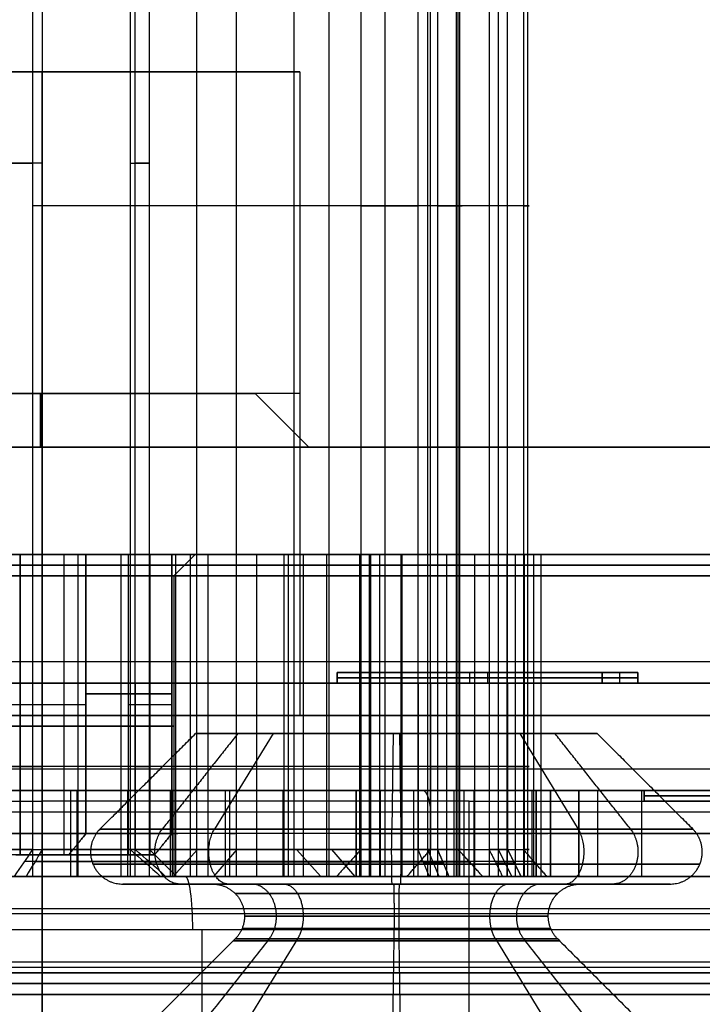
# Model space of a CAD drawing. Header units: millimetres. Extents: x -250 to 250, y -226 to 214.
# Tile 189 of 240: x 108.79 to 115.15, y -134.51 to -125.33. Entities that reach past the tile are written whole.
import ezdxf

# ---------------------------------------------------------------- set-up
doc = ezdxf.new("R2010")
doc.units = ezdxf.units.MM
doc.layers.add('Livello 01', color=7, linetype='Continuous')

# ---------------------------------------------------------------- blocks, each defined once
blk = doc.blocks.new('SPEAKONEUTRIKAUTO')
at = {"layer": 'Livello 01', "color": 9, "true_color": 0xc0c0c0}
for p, q in [((0, -11.8, -21.2), (0, 6, -21.2)), ((-6.9, -2.4, -24.2), (-6.9, 2.4, -24.2)), ((-6.45, -2.4, -27.2), (-6.45, 2.4, -27.2)), ((-6, -2.4, -24.2), (-6, 2.4, -24.2)), ((-11.8, 0, -21.2), (-6.9, 0, -21.2)), ((-6, 0, -21.2), (11.8, 0, -21.2)), ((-6.9, 0, -21.2), (-6.9, 0, -27.2)), ((-6, 0, -27.2), (-6.9, 0, -27.2)), ((-6, 0, -27.2), (-6, 0, -21.2)), ((-6.9, -2.4, -24.2), (-6, -2.4, -24.2)), ((-6.45, -2.4, -27.2), (-6.45, -2.4, -21.2))]:
    blk.add_line(p, q, dxfattribs=at)
for start, end in [(0, 180), (180, 0)]:
    blk.add_arc((0, 0, -21.2), 11.8, start, end, dxfattribs=at)
for points in [[(-6.9, -2.4, -21.2), (-6.9, 2.4, -21.2)], [(-6.9, -2.4, -27.2), (-6.9, 2.4, -27.2)], [(-6, 2.4, -21.2), (-6, -2.4, -21.2)], [(-6, 2.4, -27.2), (-6, -2.4, -27.2)], [(-11.8, 0, -21.2), (-11.8, 0)], [(11.8, 0), (11.8, 0, -21.2)], [(-6, -2.4, -21.2), (-6.9, -2.4, -21.2)], [(-6.9, -2.4, -27.2), (-6.9, -2.4, -21.2)], [(-6, -2.4, -27.2), (-6.9, -2.4, -27.2)], [(-6, -2.4, -27.2), (-6, -2.4, -21.2)]]:
    blk.add_open_spline(points, degree=1, dxfattribs=at)
blk = doc.blocks.new('MMBLC026')
at = {"layer": 'Livello 01', "color": 251, "true_color": 0x626262}
for p, q in [((26.1161, 1.5029), (24.8568, 2.7621)), ((28.0306, 1.8719), (27.1404, 2.7621)), ((26.6282, 1.715), (26.6282, 2.55)), ((28.0306, -1.8719), (28.0306, 1.8719)), ((26.6282, 0, 2.55), (26.6282, 0, 1.715)), ((26.6282, 0, -1.715), (26.6282, 0, -2.55)), ((28.0306, 0, 1.8719), (28.0306, 0, -1.8719)), ((26.1161, -1.5029), (24.8568, -2.7621)), ((26.6282, -2.55), (26.6282, -1.715)), ((28.0306, -1.8719), (27.1404, -2.7621))]:
    blk.add_line(p, q, dxfattribs=at)
at = {"layer": 'Livello 01', "color": 251, "true_color": 0x626262, "extrusion": (1, 0, 0)}
for start, end in [(270, 90), (90, 270)]:
    blk.add_arc((0, 0, 27.1404), 2.7621, start, end, dxfattribs=at)
at = {"layer": 'Livello 01', "color": 251, "true_color": 0x626262, "extrusion": (-1, 0, 0)}
for centre, radius, start, end in [((0, 0, -28.0306), 1.8719, 90, 270), ((0, 0, -26.1161), 1.5029, 90, 270), ((0, 0, -26.0997), 1.5192, 90, 270), ((0, 0, -26.3282), 1.415, 90, 270), ((0, 0, -26.0997), 1.5192, 270, 90), ((0, 0, -26.3282), 1.415, 270, 90), ((0, 0, -28.0306), 1.8719, 270, 90), ((0, 0, -26.1161), 1.5029, 270, 90)]:
    blk.add_arc(centre, radius, start, end, dxfattribs=at)
at = {"layer": 'Livello 01', "color": 251, "true_color": 0x626262}
for points, weights, degree in [([(26.6282, 2.55), (26.6282, 2.864), (26.9183, 2.9842), (27.1404, 2.7621)], [0.5, 0.294227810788, 0.294227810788, 0.5], 3), ([(26.8134, 0, 2.8272), (26.8134, 5.6543, 2.8272), (26.8134, 5.6543, -2.8272), (26.8134, 0, -2.8272)], [0.691341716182, 0.230447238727, 0.230447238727, 0.691341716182], 3), ([(26.6282, 1.715), (26.6282, 1.5393), (26.504, 1.415), (26.3282, 1.415)], [0.5, 0.402368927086, 0.402368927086, 0.5], 3), ([(26.3282, 1.415), (26.2476, 1.415), (26.1731, 1.4459), (26.1161, 1.5029)], [0.5, 0.474626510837, 0.474626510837, 0.5], 3), ([(26.5404, 0, 1.5029), (26.5404, 3.0057, 1.5029), (26.5404, 3.0057, -1.5029), (26.5404, 0, -1.5029)], [0.853553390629, 0.284517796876, 0.284517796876, 0.853553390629], 3), ([(26.2134, 0, 1.4378), (26.2134, 2.8757, 1.4378), (26.2134, 2.8757, -1.4378), (26.2134, 0, -1.4378)], [0.961939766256, 0.320646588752, 0.320646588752, 0.961939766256], 3), ([(26.3282, 0, 1.415), (26.204, 0, 1.415), (26.1161, 0, 1.5029)], [1, 0.923879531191, 1], 2), ([(26.1161, 0, -1.5029), (26.204, 0, -1.415), (26.3282, 0, -1.415)], [1, 0.923879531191, 1], 2), ([(26.2134, 0, -1.4378), (26.2134, -2.8757, -1.4378), (26.2134, -2.8757, 1.4378), (26.2134, 0, 1.4378)], [0.961939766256, 0.320646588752, 0.320646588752, 0.961939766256], 3), ([(26.6282, 0, 1.715), (26.6282, 0, 1.415), (26.3282, 0, 1.415)], [1, 0.707106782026, 1], 2), ([(26.3282, 0, -1.415), (26.6282, 0, -1.415), (26.6282, 0, -1.715)], [1, 0.707106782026, 1], 2), ([(26.5404, 0, -1.5029), (26.5404, -3.0057, -1.5029), (26.5404, -3.0057, 1.5029), (26.5404, 0, 1.5029)], [0.853553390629, 0.284517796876, 0.284517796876, 0.853553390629], 3), ([(26.6282, 0, -2.55), (26.6282, 0, -2.864), (26.9183, 0, -2.9842), (27.1404, 0, -2.7621)], [1, 0.588455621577, 0.588455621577, 1], 3), ([(27.1404, 0, 2.7621), (26.9183, 0, 2.9842), (26.6282, 0, 2.864), (26.6282, 0, 2.55)], [1, 0.588455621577, 0.588455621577, 1], 3), ([(26.8134, 0, -2.8272), (26.8134, -5.6543, -2.8272), (26.8134, -5.6543, 2.8272), (26.8134, 0, 2.8272)], [0.691341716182, 0.230447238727, 0.230447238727, 0.691341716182], 3), ([(26.3282, -1.415), (26.2476, -1.415), (26.1731, -1.4459), (26.1161, -1.5029)], [0.5, 0.474626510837, 0.474626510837, 0.5], 3), ([(26.6282, -1.715), (26.6282, -1.5393), (26.504, -1.415), (26.3282, -1.415)], [0.5, 0.402368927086, 0.402368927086, 0.5], 3), ([(26.6282, -2.55), (26.6282, -2.864), (26.9183, -2.9842), (27.1404, -2.7621)], [0.5, 0.294227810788, 0.294227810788, 0.5], 3)]:
    blk.add_rational_spline(points, weights, degree=degree, dxfattribs=at)
for points, weights, knots in [([(26.6282, 0, -2.55), (26.6282, 2.55, -2.55), (26.6282, 2.55), (26.6282, 2.55, 2.55), (26.6282, 0, 2.55)], [1, 0.707106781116, 1, 0.707106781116, 1], [-1, -1, -1, -0.5, -0.5, 0, 0, 0]), ([(26.6282, 0, 1.715), (26.6282, 1.715, 1.715), (26.6282, 1.715), (26.6282, 1.715, -1.715), (26.6282, 0, -1.715)], [1, 0.707106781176, 1, 0.707106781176, 1], [0, 0, 0, 0.5, 0.5, 1, 1, 1]), ([(26.6282, 0, 2.55), (26.6282, -2.55, 2.55), (26.6282, -2.55), (26.6282, -2.55, -2.55), (26.6282, 0, -2.55)], [1, 0.707106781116, 1, 0.707106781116, 1], [-1, -1, -1, -0.5, -0.5, 0, 0, 0]), ([(26.6282, 0, -1.715), (26.6282, -1.715, -1.715), (26.6282, -1.715), (26.6282, -1.715, 1.715), (26.6282, 0, 1.715)], [1, 0.707106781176, 1, 0.707106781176, 1], [0, 0, 0, 0.5, 0.5, 1, 1, 1])]:
    blk.add_rational_spline(points, weights, degree=2, knots=knots, dxfattribs=at)
for points in [[(28.0306, 0, -1.8719), (27.1404, 0, -2.7621)], [(27.1404, 0, 2.7621), (28.0306, 0, 1.8719)], [(24.8568, 0, 2.7621), (26.1161, 0, 1.5029)], [(26.1161, 0, -1.5029), (24.8568, 0, -2.7621)]]:
    blk.add_open_spline(points, degree=1, dxfattribs=at)
blk = doc.blocks.new('PWRCONNTFMTRUE1')
at = {"layer": 'Livello 01', "color": 9, "true_color": 0xc0c0c0}
for p, q in [((-21.2417, -0.2646, -22.6), (-14.5665, 11.2973, -22.6)), ((-15.2, 8.685, -21.1), (-15.2, -6.5, -21.1)), ((12.8, 8.385, -21.1), (12.8, -6.15, -21.1)), ((-8.8677, -2.4011, -24), (-8.8677, 3.0323, -24)), ((-8.4417, -1.7171, -23), (-8.4417, 2.1358, -23)), ((12.8, -1.9831, -26.7), (12.8, 2.0169, -26.7)), ((12.8, -1.225, -22.2), (12.8, 1.225, -22.2)), ((12.8, -0.8, -22.4), (12.8, 0.8, -22.4)), ((-7.3095, -2.245, -22.6), (-13.5223, 0.652, -22.6)), ((-22.8648, -2.9242, -22.6), (-16.9282, 0.5033, -22.6)), ((12, 0, -23.8), (11.592, 0.408, -23.8)), ((13.6, 0, -23.8), (14.008, 0.408, -23.8)), ((11.796, 0.204, -22.4), (11.796, 0.204, -25.2)), ((13.804, 0.204, -25.2), (13.804, 0.204, -22.4)), ((-7.6002, -2.8684, -22.3378), (-14.0997, 0.1624, -22.3378)), ((-16.3086, 0.0649, -22.3395), (-22.5201, -3.5213, -22.3395)), ((-22.4648, -3.617, -23.225), (-16.2, 0, -23.225)), ((-22.4648, -3.617, -28.45), (-16.2, 0, -28.45)), ((-7.6476, -2.9701, -23.225), (-14.2038, 0.0872, -23.225)), ((-7.6476, -2.9701, -28.45), (-14.2038, 0.0872, -28.45)), ((4.1, 0, -22.2), (10.8, 0, -22.2)), ((21.185, 0, -21.1), (4.415, 0, -21.1)), ((10.8, 0.0169, -26.7), (14.8, 0.0169, -26.7)), ((11.575, 0, -22.2), (14.025, 0, -22.2)), ((11.592, -0.408, -23.8), (12, 0, -23.8)), ((12, 0, -22.4), (13.6, 0, -22.4)), ((14.008, -0.408, -23.8), (13.6, 0, -23.8)), ((14.8, 0, -22.2), (21.5, 0, -22.2)), ((-6.515, 0, -21.1), (-23.885, 0, -21.1)), ((11.796, -0.204, -22.4), (11.796, -0.204, -25.2)), ((13.804, -0.204, -22.4), (13.804, -0.204, -25.2)), ((-24.6956, -0.2883, -22.2), (-16.6994, -0.2883, -22.2)), ((-13.3985, -0.2883, -22.2), (-5.7044, -0.2883, -22.2)), ((19.4895, -2.4311, -23.7), (14.7724, -0.3309, -23.7)), ((19.2646, -0.3255, -22.2), (19.2646, -0.3255, -23)), ((6.7621, -3.7688, -23.7), (10.9395, -0.7337, -23.7)), ((-8.0702, -3.8764, -23.225), (-14.6264, -0.8192, -23.225)), ((-8.0702, -3.8764, -28.45), (-14.6264, -0.8192, -28.45)), ((-10.4159, -0.7965, -22.2), (-10.4159, -0.7965, -23)), ((12.392, -1.208, -23.8), (12.8, -0.8, -23.8)), ((12.8, -9.5, -25.2), (12.8, -0.8, -25.2)), ((13.208, -1.208, -23.8), (12.8, -0.8, -23.8)), ((-21.9648, -4.483, -23.225), (-15.7, -0.866, -23.225)), ((-21.9648, -4.483, -28.45), (-15.7, -0.866, -28.45)), ((-21.9096, -4.5787, -22.3395), (-15.6981, -0.9925, -22.3395)), ((-15.2, -1, -22.45), (-15.2, -1.25, -22.2)), ((-15.2, -1, -24), (-15.2, -1, -22.45)), ((-15.2, -1, -22.2), (-15.2, -1, -35.5)), ((-14.9679, -6.5, -22.2), (-14.9679, -0.9727, -22.2)), ((-14.6171, -0.9491, -22.3362), (-8.1183, -3.9795, -22.3362)), ((12.596, -1.004, -25.2), (12.596, -1.004, -22.4)), ((13.004, -1.004, -22.4), (13.004, -1.004, -25.2)), ((-19.8965, -1.2104, -23), (-19.8965, -1.2104, -22.2)), ((-15.063, -1.7948, -22.2), (-15.063, -1.2425, -22.2)), ((-10.8092, -1.2199, -22.2), (-10.9149, -1.4465, -22.45)), ((12.8, -1.225, -25), (12.8, -1.225, -22.2)), ((12.8, -1.225, -25), (12.8, -1.425, -25.2)), ((19.0828, -3.3446, -23.7), (14.3657, -1.2444, -23.7)), ((13.1679, -1.9659, -25.2), (13.1679, -1.3767, -25.2)), ((-10.9257, -1.4414, -22.45), (-10.9257, -1.4414, -24)), ((-10.9257, -1.4414, -22.2), (-10.9257, -1.4414, -34.7)), ((17.131, -1.381, -22.2), (17.131, -1.381, -25.2)), ((-5.3115, -1.4894, -20.9), (-5.3115, -1.4894, -21.7)), ((7.3499, -4.5778, -23.7), (11.5272, -1.5427, -23.7)), ((-19.4719, -1.6004, -22.2), (-19.3469, -1.8169, -22.45)), ((-8.4083, -4.6014, -22.6), (-14.6211, -1.7044, -22.6)), ((-21.5648, -5.1758, -22.6), (-15.6282, -1.7483, -22.6)), ((-19.3324, -1.8085, -24), (-19.3324, -1.8085, -22.45)), ((-19.3324, -1.8085, -34.7), (-19.3324, -1.8085, -22.2)), ((12.8, -1.9831, -26.7), (12.8, -2.4831, -26.2)), ((12.8, -2, -22.2), (12.8, -2, -25.2)), ((12.8, -6.45, -22.2), (12.8, -2, -22.2)), ((8.8508, -2.2512, -25.2), (8.8508, -2.2512, -22.2)), ((16.7243, -2.2945, -22.2), (16.7243, -2.2945, -25.2)), ((-11.4106, -2.5946, -22.2), (-11.3049, -2.368, -22.45)), ((-11.3483, -2.3478, -22.45), (-11.3483, -2.3478, -24)), ((-11.3483, -2.3478, -22.2), (-11.3483, -2.3478, -34.7)), ((12.8, -9.6, -26.2), (12.8, -2.4831, -26.2)), ((-18.7509, -2.9161, -22.2), (-18.8759, -2.6996, -22.45)), ((-18.8324, -2.6745, -22.45), (-18.8324, -2.6745, -24)), ((-18.8324, -2.6745, -22.2), (-18.8324, -2.6745, -34.7)), ((-14.6244, -2.7486, -24.05), (-14.6244, -5.2178, -24.05)), ((-14.253, -2.7486, -24.05), (-14.6244, -2.7486, -24.05)), ((-14.4387, -2.7486, -24), (-14.4387, -2.7486, -24.1)), ((-14.253, -5.5486, -24.05), (-14.253, -2.7486, -24.05)), ((-22.8648, -2.9242, -23), (-22.8648, -2.9242, -22.2)), ((19.6109, -3.1419, -23.7), (19.6923, -2.9592, -23.7)), ((9.4386, -3.0603, -22.2), (9.4386, -3.0603, -25.2)), ((19.6516, -3.0505, -22.2), (19.6516, -3.0505, -25.2)), ((-11.5147, -3.1529, -22.2), (-11.5147, -3.1529, -23)), ((-18.5965, -3.4621, -22.2), (-18.5965, -3.4621, -23)), ((-8.8677, -9.8326, -24), (-8.8677, -3.5045, -24)), ((-7.5386, -3.6829, -23.225), (-7.4541, -3.5016, -23.225)), ((-7.5386, -3.6829, -28.45), (-7.4541, -3.5016, -28.45)), ((-7.4541, -3.5016, -24), (-7.4541, -3.5016, -22.45)), ((-7.4254, -3.7357, -22.325), (-7.3408, -3.5545, -22.325)), ((-7.2698, -3.6979, -22.2), (-7.4964, -3.5923, -22.45)), ((-7.4964, -3.5923, -22.45), (-7.4964, -3.5923, -24)), ((-7.4964, -3.5923, -22.2), (-7.4964, -3.5923, -34.7)), ((-7.5386, -3.6829, -22.45), (-7.3121, -3.7885, -22.2)), ((-7.5386, -3.6829, -24), (-7.5386, -3.6829, -22.45)), ((-6.8136, -4.021, -22.6), (-6.7291, -3.8397, -22.6)), ((-8.0702, -3.8764, -22.45), (-8.1205, -3.9841, -22.3311)), ((-6.7713, -3.9303, -22.2), (-6.7713, -3.9303, -23)), ((-14.6244, -3.9832, -24), (-14.6244, -3.9832, -24.1)), ((-22.5112, -4.3366, -23.225), (-22.6112, -4.1634, -23.225)), ((-22.5112, -4.3366, -28.45), (-22.6112, -4.1634, -28.45)), ((-14.6244, -4.1486, -24.1), (-14.253, -4.1486, -24.1)), ((-14.253, -4.1486, -24.1), (-14.253, -4.1486, -24)), ((-22.7777, -4.375, -22.2), (-22.5612, -4.25, -22.45)), ((-22.7195, -4.2259, -22.325), (-22.6195, -4.3991, -22.325)), ((-22.5612, -4.25, -22.45), (-22.5612, -4.25, -24)), ((-22.5612, -4.25, -22.2), (-22.5612, -4.25, -34.7)), ((-22.5112, -4.3366, -22.45), (-22.7277, -4.4616, -22.2)), ((6.7912, -4.4893, -23.7), (6.6736, -4.3275, -23.7)), ((6.7324, -4.4084, -22.2), (6.7324, -4.4084, -25.2)), ((-23.204, -4.7366, -22.6), (-23.304, -4.5634, -22.6)), ((-8.4417, -9.728, -23), (-8.4417, -4.5858, -23)), ((-23.254, -4.65, -22.2), (-23.254, -4.65, -23)), ((-8.4083, -4.6014, -23), (-8.4083, -4.6014, -22.2)), ((-23.204, -4.7366, -23), (-23.204, -4.7366, -22.2)), ((-18.45, -5, -22.6), (13.73, -5, -22.6)), ((-2.36, -5, -23), (-2.36, -9.1, -23)), ((-2.36, -5, -22.2), (-2.36, -9.1, -22.2)), ((-2.36, -5, -22.2), (-2.36, -5, -23)), ((-16.003, -5.2178, -24.05), (-16.003, -5.5486, -24.05)), ((-16.003, -5.2178, -24.05), (-14.6244, -5.2178, -24.05)), ((-15.3137, -5.2178, -24), (-15.3137, -5.2178, -24.1)), ((-15.128, -5.5486, -24.1), (-15.128, -5.2178, -24.1)), ((-16.003, -5.3832, -24), (-16.003, -5.3832, -24.1)), ((-16.003, -5.5486, -24.05), (-14.253, -5.5486, -24.05)), ((-15.128, -5.5486, -24), (-15.128, -5.5486, -24.1)), ((-3.7041, -5.6087, -22.95), (-3.3665, -5.6087, -22.95)), ((-3.7041, -7.8481, -22.95), (-3.7041, -5.6087, -22.95)), ((-3.5353, -5.6087, -22.9), (-3.5353, -5.6087, -23)), ((-3.3665, -5.6087, -22.95), (-3.3665, -8.1487, -22.95))]:
    blk.add_line(p, q, dxfattribs=at)
at = {"layer": 'Livello 01', "color": 9, "true_color": 0xc0c0c0, "extrusion": (0, 0, -1)}
for centre, radius, start, end in [((15.2, 0, 21.7), 10, 278.56541, 95.48627), ((15.2, 0, 21.3), 10, 278.56541, 95.48627), ((15.2, 0, 21.3), 10, 101.64454, 278.56541), ((-12.8, 0, 21.1), 8.385, 0, 180), ((15.2, 0, 21.85), 11, 338.80699, 48.22914), ((-12.8, 0.0169, 26.2), 2.5, 0, 180), ((-12.8, 0, 22.2), 2, 98.47751, 180), ((-12.8, 0, 23.7), 2, 98.47751, 180), ((22.9738, 0.7354, 22.2), 2, 255, 30), ((22.9738, 0.7354, 23), 2, 255, 30), ((22.9738, 0.7354, 22.6), 2, 255, 30), ((-12.8, 1.6169, 24), 12.5169, 295.73684, 0), ((-12.8, 1.6169, 24), 12.5169, 295.73684, 0), ((-12.8, 1.6169, 24.2), 12.3169, 270.02946, 0), ((-12.8, 1.6169, 23), 11.5169, 284.54318, 0), ((-12.8, 1.6169, 23.2), 11.3169, 284.54318, 0), ((-12.8, 1.6169, 26.2), 11.2169, 180, 270), ((-12.8, 0, 25), 1.225, 0, 180), ((-12.8, 0, 22.2), 1.225, 0, 180), ((-19.7823, 1.6063, 22.2), 2, 195, 330), ((-19.7823, 1.6063, 22.6), 2, 195, 330), ((15.2, 0, 22.2), 1.25, 6.8699, 53.1301), ((15.2, 0, 22.2), 1, 360, 60), ((15.2, 0, 28.85), 1, 360, 60), ((15.2, 0, 24), 1, 120, 175), ((15.2, 0, 22.2), 1, 120, 175), ((15.2, 0, 28.85), 1, 120, 175), ((-12.8, 0, 22.2), 2, 338.47751, 24), ((-12.8, 0, 23.7), 2, 338.47751, 24), ((15.2, 0, 22.9), 11, 338.80699, 360), ((15.2, 0, 21.1), 8.685, 180, 360), ((-12.8, 0.0169, 26.2), 2.5, 180, 0), ((-12.8, 0, 22.2), 1.225, 180, 0), ((-12.8, 0, 23.7), 2, 180, 189.52249), ((-12.8, 0, 22.2), 2, 180, 189.52249), ((22.9738, 0.7354, 22.2), 2, 210, 255), ((22.9738, 0.7354, 22.6), 2, 210, 255), ((-12.8, 0, 22.4), 1.075, 283.24966, 346.75034), ((-12.8, 0, 22.4), 1.075, 193.24966, 256.75034), ((-12.8, 0, 22.6), 1.275, 288.66141, 341.33859), ((-12.8, 0, 25.2), 1.275, 288.66141, 341.33859), ((-12.8, 0, 22.6), 1.275, 198.66141, 251.33859), ((-12.8, 0, 25.2), 1.275, 198.66141, 251.33859), ((15.2, 0, 24), 1, 235, 300), ((15.2, 0, 22.2), 1, 235, 300), ((15.2, 0, 28.85), 1, 235, 300), ((15.2, 0, 22.2), 1.25, 241.8699, 293.1301), ((-12.8, 0, 22.2), 2, 218.47751, 309.52249), ((-12.8, 0, 23.7), 2, 218.47751, 309.52249), ((15.2, 0, 23), 1.8, 251.23826, 283.76174), ((7.8166, -3.3326, 23), 1.2, 115, 205), ((-19.3268, -2.7965, 22.2), 0.4, 114, 159), ((-19.3268, -2.7965, 23.7), 0.4, 114, 159), ((-19.3268, -2.7965, 22.2), 0.4, 159, 204), ((-19.3268, -2.7965, 23.7), 0.4, 159, 204), ((7.8166, -3.3326, 22.2), 0.65, 115, 205), ((22.2648, -3.9634, 23), 1.2, 330, 60), ((7.8166, -3.3326, 24), 0.4, 115, 205), ((7.8166, -3.3326, 22.2), 0.4, 115, 160), ((7.8166, -3.3326, 28.45), 0.4, 115, 160), ((7.8166, -3.3326, 22.2), 0.4, 160, 205), ((7.8166, -3.3326, 28.45), 0.4, 160, 205), ((-19.2455, -2.9792, 22.2), 0.4, 204, 249), ((-19.2455, -2.9792, 23.7), 0.4, 204, 249), ((-19.2455, -2.9792, 22.2), 0.4, 249, 294), ((-19.2455, -2.9792, 23.7), 0.4, 249, 294), ((22.2648, -3.9634, 22.2), 0.65, 330, 60), ((22.2648, -3.9634, 22.2), 0.4, 15, 60), ((22.2648, -3.9634, 28.45), 0.4, 15, 60), ((7.9012, -3.5138, 24), 0.4, 205, 295), ((7.9012, -3.5138, 22.2), 0.4, 205, 250), ((7.9012, -3.5138, 28.45), 0.4, 205, 250), ((7.9012, -3.5138, 22.2), 0.65, 205, 295), ((-6.9972, -4.0924, 22.2), 0.4, 9, 54), ((-6.9972, -4.0924, 23.7), 0.4, 9, 54), ((22.2648, -3.9634, 22.2), 0.4, 330, 15), ((22.2648, -3.9634, 28.45), 0.4, 330, 15), ((7.9012, -3.5138, 22.2), 0.4, 250, 295), ((7.9012, -3.5138, 28.45), 0.4, 250, 295), ((15.2, 0, 21.85), 11, 269.38484, 338.80699), ((7.9012, -3.5138, 23), 1.2, 205, 295), ((-6.9972, -4.0924, 22.2), 0.4, 324, 9), ((-6.9972, -4.0924, 23.7), 0.4, 324, 9), ((22.1648, -4.1366, 22.2), 0.4, 285, 330), ((22.1648, -4.1366, 28.45), 0.4, 285, 330), ((22.1648, -4.1366, 22.2), 0.65, 240, 330), ((22.1648, -4.1366, 22.2), 0.4, 240, 285), ((22.1648, -4.1366, 28.45), 0.4, 240, 285), ((-7.1148, -4.2542, 22.2), 0.4, 279, 324), ((-7.1148, -4.2542, 23.7), 0.4, 279, 324), ((-7.1148, -4.2542, 22.2), 0.4, 234, 279), ((-7.1148, -4.2542, 23.7), 0.4, 234, 279), ((22.1648, -4.1366, 23), 1.2, 240, 330), ((18.45, -7, 22.2), 2, 45, 90), ((18.45, -7, 23), 2, 45, 90), ((18.45, -7, 22.6), 2, 45, 90), ((-13.73, -7, 22.2), 2, 90, 135), ((-13.73, -7, 22.6), 2, 90, 135), ((18.45, -7, 22.2), 2, 360, 45), ((18.45, -7, 22.6), 2, 0, 45), ((-13.73, -7, 22.2), 2, 135, 180), ((-13.73, -7, 23), 2, 135, 180), ((-13.73, -7, 22.6), 2, 135, 180)]:
    blk.add_arc(centre, radius, start, end, dxfattribs=at)
at = {"layer": 'Livello 01', "color": 9, "true_color": 0xc0c0c0}
for centre, radius, start, end in [((-15.2, 0, -21.7), 10, 261.93635, 78.35546), ((12.8, 0, -21.2), 9.7, 0, 180), ((-15.2, 0, -22.2), 9.5, 85.89662, 261.93635), ((-15.2, 0, -22.2), 9.5, 261.93635, 79.35897), ((-15.2, 0, -21.1), 8.685, 0, 180), ((12.8, 0, -22.2), 8.7, 0, 180), ((-15.2, 0, -22.9), 11, 131.77086, 180), ((-15.2, 0, -22.8), 10, 131.77086, 201.19301), ((-15.2, 0, -21.9), 10, 131.77086, 270.61516), ((-15.2, 0, -24), 9.9, 131.77086, 180), ((-15.2, 0, -23), 9.8, 131.77086, 201.19301), ((12.8, 0.0169, -26.7), 2, 0, 180), ((12.8, 0, -25.2), 2, 0, 81.52249), ((12.8, 1.6169, -25.1), 12.3169, 180, 0), ((12.8, 1.6169, -23), 11.5169, 180, 255.45682), ((12.8, 1.6169, -25), 11.3169, 180, 360), ((12.8, 1.6169, -26.2), 11.2169, 180, 0), ((12.8, 1.6169, -25.2), 11.1169, 180, 0), ((12.8, 1.6169, -21.4), 11.3169, 269.97899, 360), ((12.8, 1.6169, -21.35), 12.3169, 270, 360), ((12.8, 0, -25.2), 1.425, 0, 180), ((12.8, 0, -23.6), 1.225, 0, 180), ((19.7823, 1.6063, -23), 2, 210, 345), ((-15.2, 0, -22.45), 1, 120, 180), ((-15.2, 0, -24), 1, 120, 180), ((-15.2, 0, -23.225), 1, 120, 180), ((-15.2, 0, -22.45), 1, 5, 60), ((-15.2, 0, -23.225), 1, 5, 60), ((12.8, 0, -25.2), 2, 156, 201.52249), ((-15.2, 0, -24), 9.9, 180, 270.61516), ((12.8, 0, -21.2), 9.7, 180, 0), ((12.8, 0, -22.2), 8.7, 180, 0), ((12.8, 0, -21.1), 8.385, 180, 0), ((12.8, 0.0169, -26.7), 2, 180, 360), ((12.8, 0, -25.2), 1.425, 180, 0), ((12.8, 0, -25), 1.225, 180, 0), ((12.8, 0, -23.6), 1.225, 180, 0), ((12.8, 0, -25.2), 2, 350.47751, 360), ((-22.9738, 0.7354, -23), 2, 285, 330), ((12.8, 0, -23.9), 1.275, 198.66141, 251.33859), ((12.8, 0, -23.9), 1.275, 288.66141, 341.33859), ((-15.2, 0, -22.45), 1, 240, 305), ((-15.2, 0, -23.225), 1, 240, 305), ((12.8, 0, -25.2), 2, 230.47751, 321.52249), ((-15.2, 0, -22.2), 1.8, 256.23826, 288.76174), ((-15.2, 0, -22.6), 1.8, 256.23826, 288.76174), ((-7.8166, -3.3326, -22.2), 1.2, 335, 65), ((-7.8166, -3.3326, -22.6), 1.2, 335, 65), ((19.3268, -2.7965, -25.2), 0.4, 21, 66), ((19.3268, -2.7965, -25.2), 0.4, 336, 21), ((-22.2648, -3.9634, -22.2), 1.2, 120, 210), ((-22.2648, -3.9634, -22.6), 1.2, 120, 210), ((-7.8166, -3.3326, -22.45), 0.4, 335, 65), ((-7.8166, -3.3326, -23.225), 0.4, 335, 65), ((19.2455, -2.9792, -25.2), 0.4, 291, 336), ((-15.2, 0, -23), 9.8, 200.14116, 201.19301), ((19.2455, -2.9792, -25.2), 0.4, 246, 291), ((-15.2, 0, -23), 9.8, 201.19301, 270.61516), ((-15.2, 0, -23), 9.8, 201.19301, 204.53362), ((-15.2, 0, -22.8), 10, 201.19301, 270.61516), ((-22.2648, -3.9634, -22.45), 0.4, 120, 210), ((-22.2648, -3.9634, -24), 0.4, 120, 210), ((-22.2648, -3.9634, -23.225), 0.4, 120, 210), ((-7.9012, -3.5138, -22.45), 0.4, 245, 335), ((-7.9012, -3.5138, -23.225), 0.4, 245, 335), ((6.9972, -4.0924, -25.2), 0.4, 126, 171), ((-15.2, 0, -22.9), 11, 201.19301, 270.61516), ((-7.9012, -3.5138, -22.2), 1.2, 245, 335), ((-7.9012, -3.5138, -22.6), 1.2, 245, 335), ((6.9972, -4.0924, -25.2), 0.4, 171, 216), ((-22.1648, -4.1366, -22.45), 0.4, 210, 300), ((-22.1648, -4.1366, -24), 0.4, 210, 300), ((-22.1648, -4.1366, -23.225), 0.4, 210, 300), ((7.1148, -4.2542, -25.2), 0.4, 216, 261), ((7.1148, -4.2542, -25.2), 0.4, 261, 306), ((-22.1648, -4.1366, -22.2), 1.2, 210, 300), ((-22.1648, -4.1366, -22.6), 1.2, 210, 300), ((13.73, -7, -23), 2, 45, 90), ((-18.45, -7, -23), 2, 135, 180)]:
    blk.add_arc(centre, radius, start, end, dxfattribs=at)
at = {"layer": 'Livello 01', "color": 9, "true_color": 0xc0c0c0, "extrusion": (0, -1, 0)}
for centre, radius, start, end in [((-25.1, -22.9), 1.1, 180, 270), ((21.185, -20.8), 0.3, 270, 0), ((21.5, -21.2), 1, 270, 0), ((4.415, -20.8), 0.3, 180, 270)]:
    blk.add_arc(centre, radius, start, end, dxfattribs=at)
at = {"layer": 'Livello 01', "color": 9, "true_color": 0xc0c0c0, "extrusion": (0, 1, 0)}
for centre, radius, start, end in [((6.515, -20.8), 0.3, 180, 270), ((23.885, -20.8), 0.3, 270, 0), ((-4.1, -21.2), 1, 270, 0)]:
    blk.add_arc(centre, radius, start, end, dxfattribs=at)
at = {"layer": 'Livello 01', "color": 9, "true_color": 0xc0c0c0, "extrusion": (0.140273, 0.990113, 1.08238e-17)}
blk.add_arc((5.5497, -21.7, -2.1322), 0.5, 180, 270, dxfattribs=at)
at = {"layer": 'Livello 01', "color": 9, "true_color": 0xc0c0c0, "extrusion": (-0.361511, 0.932368, -6.5081e-29)}
blk.add_arc((23.972, -22.8, 5.495), 0.2, 270, 360, dxfattribs=at)
at = {"layer": 'Livello 01', "color": 9, "true_color": 0xc0c0c0}
for points, degree in [([(-21.2417, -0.2646, -23), (-14.5665, 11.2973, -23)], 1), ([(-14.5665, 11.2973, -22.2), (-21.2417, -0.2646, -22.2)], 1), ([(-13.5223, 0.652, -23), (-7.3095, -2.245, -23)], 1), ([(-7.3095, -2.245, -22.2), (-13.5223, 0.652, -22.2)], 1), ([(-22.8648, -2.9242, -23), (-16.9282, 0.5033, -23)], 1), ([(-16.9282, 0.5033, -22.2), (-22.8648, -2.9242, -22.2)], 1), ([(12, 0, -25.2), (11.592, 0.408, -25.2)], 1), ([(14.008, 0.408, -25.2), (13.6, 0, -25.2)], 1), ([(-13.9767, 0.2571, -22.2), (-14.05, 0.199, -22.2836), (-14.1261, 0.1415, -22.3679), (-14.2038, 0.0872, -22.45)], 3), ([(-7.5419, -2.7435, -22.2), (-13.9767, 0.2571, -22.2)], 1), ([(11.7536, 0.2464, -22.4), (12, 0, -22.4)], 1), ([(13.6, 0, -22.4), (13.8464, 0.2464, -22.4)], 1), ([(-16.441, 0.1495, -22.2), (-22.5898, -3.4005, -22.2)], 1), ([(-16.2, 0, -22.45), (-16.2821, 0.0474, -22.3679), (-16.363, 0.098, -22.2836), (-16.441, 0.1495, -22.2)], 3), ([(-22.4648, -3.617, -22.45), (-16.2, 0, -22.45)], 1), ([(-16.2, 0, -24), (-22.4648, -3.617, -24)], 1), ([(-22.4648, -3.617, -22.2), (-16.2, 0, -22.2)], 1), ([(-16.2, 0, -24), (-16.2, 0, -22.45)], 1), ([(-16.2, 0, -34.7), (-16.2, 0, -22.2)], 1), ([(-14.2038, 0.0872, -22.45), (-7.6476, -2.9701, -22.45)], 1), ([(-14.2038, 0.0872, -22.45), (-14.2038, 0.0872, -24)], 1), ([(-14.2038, 0.0872, -24), (-7.6476, -2.9701, -24)], 1), ([(-14.2038, 0.0872, -22.2), (-14.2038, 0.0872, -34.7)], 1), ([(-14.2038, 0.0872, -22.2), (-7.6476, -2.9701, -22.2)], 1), ([(3.1, 0, -17.8), (3.1, 0, -21.2)], 1), ([(10.8, 0.0169, -26.7), (10.3, 0.0169, -26.2)], 1), ([(11.375, 0, -25.2), (11.575, 0, -25)], 1), ([(11.575, 0, -22.2), (11.575, 0, -25)], 1), ([(11.592, -0.408, -25.2), (12, 0, -25.2)], 1), ([(12, 0, -22.4), (11.7536, -0.2464, -22.4)], 1), ([(12, 0, -25.2), (12, 0, -22.4)], 1), ([(13.6, 0, -25.2), (13.6, 0, -22.4)], 1), ([(13.6, 0, -25.2), (14.008, -0.408, -25.2)], 1), ([(13.8464, -0.2464, -22.4), (13.6, 0, -22.4)], 1), ([(14.025, 0, -25), (14.025, 0, -22.2)], 1), ([(14.025, 0, -25), (14.225, 0, -25.2)], 1), ([(15.3, 0.0169, -26.2), (14.8, 0.0169, -26.7)], 1), ([(14.8, 0, -22.2), (14.8, 0, -25.2)], 1), ([(22.5, 0, -21.2), (22.5, 0, -17.8)], 1), ([(-21.2417, -0.2646, -23), (-21.2417, -0.2646, -22.2)], 1), ([(19.4895, -2.4311, -25.2), (14.7724, -0.3309, -25.2)], 1), ([(14.7724, -0.3309, -25.2), (14.7724, -0.3309, -22.2)], 1), ([(14.7724, -0.3309, -22.2), (19.4895, -2.4311, -22.2)], 1), ([(11.592, -0.408, -22.6), (11.592, -0.408, -25.2)], 1), ([(14.008, -0.408, -25.2), (14.008, -0.408, -22.6)], 1), ([(6.7621, -3.7688, -22.2), (10.9395, -0.7337, -22.2)], 1), ([(10.9395, -0.7337, -25.2), (6.7621, -3.7688, -25.2)], 1), ([(10.9395, -0.7337, -25.2), (10.9395, -0.7337, -22.2)], 1), ([(-8.0702, -3.8764, -22.45), (-14.6264, -0.8192, -22.45)], 1), ([(-14.6264, -0.8192, -22.45), (-14.6182, -0.9136, -22.3679), (-14.6132, -1.0089, -22.2836), (-14.6107, -1.1023, -22.2)], 3), ([(-8.0702, -3.8764, -24), (-14.6264, -0.8192, -24)], 1), ([(-14.6264, -0.8192, -24), (-14.6264, -0.8192, -22.45)], 1), ([(-14.6264, -0.8192, -34.7), (-14.6264, -0.8192, -22.2)], 1), ([(-8.0702, -3.8764, -22.2), (-14.6264, -0.8192, -22.2)], 1), ([(12.8, -0.8, -25.2), (12.392, -1.208, -25.2)], 1), ([(12.5536, -1.0464, -22.4), (12.8, -0.8, -22.4)], 1), ([(12.8, -0.8, -22.4), (13.0464, -1.0464, -22.4)], 1), ([(12.8, -0.8, -25.2), (12.8, -0.8, -22.4)], 1), ([(13.208, -1.208, -25.2), (12.8, -0.8, -25.2)], 1), ([(-15.7, -0.866, -22.45), (-21.9648, -4.483, -22.45)], 1), ([(-21.9648, -4.483, -24), (-15.7, -0.866, -24)], 1), ([(-15.7, -0.866, -22.2), (-21.9648, -4.483, -22.2)], 1), ([(-15.691, -1.1495, -22.2), (-15.6966, -1.0562, -22.2836), (-15.7, -0.9609, -22.3679), (-15.7, -0.866, -22.45)], 3), ([(-15.7, -0.866, -24), (-15.7, -0.866, -22.45)], 1), ([(-15.7, -0.866, -22.2), (-15.7, -0.866, -34.7)], 1), ([(-21.8398, -4.6995, -22.2), (-15.691, -1.1495, -22.2)], 1), ([(-14.6107, -1.1023, -22.2), (-8.1759, -4.1029, -22.2)], 1), ([(-22.4561, -1.1964, -22.2), (-22.4561, -1.1964, -23)], 1), ([(12.392, -1.208, -25.2), (12.392, -1.208, -22.6)], 1), ([(13.208, -1.208, -22.6), (13.208, -1.208, -25.2)], 1), ([(19.0828, -3.3446, -22.2), (14.3657, -1.2444, -22.2)], 1), ([(14.3657, -1.2444, -22.2), (14.3657, -1.2444, -25.2)], 1), ([(14.3657, -1.2444, -25.2), (19.0828, -3.3446, -25.2)], 1), ([(7.3499, -4.5778, -25.2), (11.5272, -1.5427, -25.2)], 1), ([(11.5272, -1.5427, -22.2), (7.3499, -4.5778, -22.2)], 1), ([(11.5272, -1.5427, -25.2), (11.5272, -1.5427, -22.2)], 1), ([(-8.4083, -4.6014, -23), (-14.6211, -1.7044, -23)], 1), ([(-14.6211, -1.7044, -22.2), (-8.4083, -4.6014, -22.2)], 1), ([(-14.6211, -1.7044, -23), (-14.6211, -1.7044, -22.2)], 1), ([(-15.6282, -1.7483, -23), (-21.5648, -5.1758, -23)], 1), ([(-21.5648, -5.1758, -22.2), (-15.6282, -1.7483, -22.2)], 1), ([(-15.6282, -1.7483, -22.2), (-15.6282, -1.7483, -23)], 1), ([(-7.3095, -2.245, -22.2), (-7.3095, -2.245, -23)], 1), ([(19.4895, -2.4311, -25.2), (19.4895, -2.4311, -22.2)], 1), ([(19.7003, -2.6531, -22.2), (19.7003, -2.6531, -25.2)], 1), ([(-14.6244, -2.7486, -24.1), (-14.6244, -5.2178, -24.1)], 1), ([(-14.253, -2.7486, -24.1), (-14.6244, -2.7486, -24.1)], 1), ([(-14.6244, -2.7486, -24), (-14.6244, -5.2178, -24)], 1), ([(-14.6244, -2.7486, -24.1), (-14.6244, -2.7486, -24)], 1), ([(-14.253, -2.7486, -24), (-14.6244, -2.7486, -24)], 1), ([(-14.253, -5.5486, -24.1), (-14.253, -2.7486, -24.1)], 1), ([(-14.253, -5.5486, -24), (-14.253, -2.7486, -24)], 1), ([(-14.253, -2.7486, -24), (-14.253, -2.7486, -24.1)], 1), ([(-7.6476, -2.9701, -22.45), (-7.5419, -2.7435, -22.2)], 1), ([(-22.8648, -2.9242, -22.2), (-22.8648, -2.9242, -23)], 1), ([(-7.6476, -2.9701, -22.45), (-7.6476, -2.9701, -24)], 1), ([(-7.6476, -2.9701, -34.7), (-7.6476, -2.9701, -22.2)], 1), ([(19.6923, -2.9592, -22.2), (19.6109, -3.1419, -22.2)], 1), ([(19.6109, -3.1419, -25.2), (19.6923, -2.9592, -25.2)], 1), ([(19.6923, -2.9592, -22.2), (19.6923, -2.9592, -25.2)], 1), ([(-7.4408, -3.1958, -22.2), (-7.4408, -3.1958, -34.7)], 1), ([(19.6109, -3.1419, -25.2), (19.6109, -3.1419, -22.2)], 1), ([(19.0828, -3.3446, -22.2), (19.0828, -3.3446, -25.2)], 1), ([(19.3888, -3.3526, -22.2), (19.3888, -3.3526, -25.2)], 1), ([(-22.5898, -3.4005, -22.2), (-22.4648, -3.617, -22.45)], 1), ([(-7.4541, -3.5016, -22.45), (-7.5386, -3.6829, -22.45)], 1), ([(-7.4541, -3.5016, -24), (-7.5386, -3.6829, -24)], 1), ([(-7.4541, -3.5016, -22.2), (-7.5386, -3.6829, -22.2)], 1), ([(-7.2275, -3.6073, -22.2), (-7.4541, -3.5016, -22.45)], 1), ([(-7.4541, -3.5016, -22.45), (-7.4541, -3.5016, -24)], 1), ([(-7.4541, -3.5016, -22.2), (-7.4541, -3.5016, -34.7)], 1), ([(-22.4648, -3.617, -24), (-22.4648, -3.617, -22.45)], 1), ([(-22.4648, -3.617, -22.2), (-22.4648, -3.617, -34.7)], 1), ([(-7.3121, -3.7885, -22.2), (-7.2275, -3.6073, -22.2)], 1), ([(-7.5386, -3.6829, -22.45), (-7.3121, -3.7885, -22.2)], 1), ([(-7.5386, -3.6829, -24), (-7.5386, -3.6829, -22.45)], 1), ([(-7.5386, -3.6829, -34.7), (-7.5386, -3.6829, -22.2)], 1), ([(-6.7291, -3.8397, -23), (-6.8136, -4.021, -23)], 1), ([(-6.8136, -4.021, -22.2), (-6.7291, -3.8397, -22.2)], 1), ([(-6.7291, -3.8397, -22.2), (-6.7291, -3.8397, -23)], 1), ([(6.7621, -3.7688, -22.2), (6.7621, -3.7688, -25.2)], 1), ([(-22.6512, -3.8599, -22.2), (-22.6512, -3.8599, -34.7)], 1), ([(-8.1759, -4.1029, -22.2), (-8.0702, -3.8764, -22.45)], 1), ([(-8.0702, -3.8764, -22.45), (-8.0702, -3.8764, -24)], 1), ([(-8.0702, -3.8764, -22.2), (-8.0702, -3.8764, -34.7)], 1), ([(-7.7644, -3.8897, -22.2), (-7.7644, -3.8897, -34.7)], 1), ([(-25.456, -3.9766, -20.8), (-25.456, -3.9766, -22.9)], 1), ([(-6.8136, -4.021, -23), (-6.8136, -4.021, -22.2)], 1), ([(6.6021, -4.0298, -22.2), (6.6021, -4.0298, -25.2)], 1), ([(-22.6112, -4.1634, -22.45), (-22.8277, -4.2884, -22.2)], 1), ([(-22.5112, -4.3366, -22.45), (-22.6112, -4.1634, -22.45)], 1), ([(-22.6112, -4.1634, -24), (-22.6112, -4.1634, -22.45)], 1), ([(-22.6112, -4.1634, -24), (-22.5112, -4.3366, -24)], 1), ([(-22.6112, -4.1634, -34.7), (-22.6112, -4.1634, -22.2)], 1), ([(-22.5112, -4.3366, -22.2), (-22.6112, -4.1634, -22.2)], 1), ([(-22.8277, -4.2884, -22.2), (-22.7277, -4.4616, -22.2)], 1), ([(-22.7277, -4.4616, -22.2), (-22.5112, -4.3366, -22.45)], 1), ([(-22.5112, -4.3366, -24), (-22.5112, -4.3366, -22.45)], 1), ([(-22.5112, -4.3366, -22.2), (-22.5112, -4.3366, -34.7)], 1), ([(6.6736, -4.3275, -25.2), (6.6736, -4.3275, -22.2)], 1), ([(6.6736, -4.3275, -25.2), (6.7912, -4.4893, -25.2)], 1), ([(6.7912, -4.4893, -22.2), (6.6736, -4.3275, -22.2)], 1), ([(-21.9648, -4.483, -22.45), (-21.8398, -4.6995, -22.2)], 1), ([(-21.9648, -4.483, -24), (-21.9648, -4.483, -22.45)], 1), ([(-21.9648, -4.483, -34.7), (-21.9648, -4.483, -22.2)], 1), ([(6.7912, -4.4893, -25.2), (6.7912, -4.4893, -22.2)], 1), ([(-23.204, -4.7366, -23), (-23.304, -4.5634, -23)], 1), ([(-23.304, -4.5634, -22.2), (-23.204, -4.7366, -22.2)], 1), ([(-23.304, -4.5634, -22.2), (-23.304, -4.5634, -23)], 1), ([(-22.2683, -4.523, -22.2), (-22.2683, -4.523, -34.7)], 1), ([(7.3499, -4.5778, -25.2), (7.3499, -4.5778, -22.2)], 1), ([(-8.4083, -4.6014, -22.2), (-8.4083, -4.6014, -23)], 1), ([(7.0522, -4.6493, -22.2), (7.0522, -4.6493, -25.2)], 1), ([(-23.204, -4.7366, -22.2), (-23.204, -4.7366, -23)], 1), ([(-18.45, -5, -23), (13.73, -5, -23)], 1), ([(-18.45, -5, -22.2), (13.73, -5, -22.2)], 1), ([(-18.45, -5, -22.2), (-18.45, -5, -23)], 1), ([(13.73, -5, -23), (13.73, -5, -22.2)], 1), ([(-21.5648, -5.1758, -22.2), (-21.5648, -5.1758, -23)], 1), ([(-16.003, -5.2178, -24.1), (-16.003, -5.5486, -24.1)], 1), ([(-14.6244, -5.2178, -24.1), (-16.003, -5.2178, -24.1)], 1), ([(-16.003, -5.2178, -24), (-16.003, -5.5486, -24)], 1), ([(-16.003, -5.2178, -24.1), (-16.003, -5.2178, -24)], 1), ([(-14.6244, -5.2178, -24), (-16.003, -5.2178, -24)], 1), ([(-14.6244, -5.2178, -24.1), (-14.6244, -5.2178, -24)], 1), ([(-19.8642, -5.5858, -22.2), (-19.8642, -5.5858, -23)], 1), ([(-16.003, -5.5486, -24.1), (-14.253, -5.5486, -24.1)], 1), ([(-16.003, -5.5486, -24), (-14.253, -5.5486, -24)], 1), ([(-16.003, -5.5486, -24.1), (-16.003, -5.5486, -24)], 1), ([(-14.253, -5.5486, -24.1), (-14.253, -5.5486, -24)], 1), ([(15.1442, -5.5858, -22.2), (15.1442, -5.5858, -23)], 1), ([(-3.3665, -5.6087, -23), (-3.7041, -5.6087, -23)], 1), ([(-3.7041, -5.6087, -23), (-3.7041, -7.8481, -23)], 1), ([(-3.7041, -7.8481, -22.9), (-3.7041, -5.6087, -22.9)], 1), ([(-3.7041, -5.6087, -22.9), (-3.3665, -5.6087, -22.9)], 1), ([(-3.7041, -5.6087, -23), (-3.7041, -5.6087, -22.9)], 1), ([(-3.3665, -8.1487, -23), (-3.3665, -5.6087, -23)], 1), ([(-3.3665, -5.6087, -22.9), (-3.3665, -8.1487, -22.9)], 1), ([(-3.3665, -5.6087, -23), (-3.3665, -5.6087, -22.9)], 1)]:
    blk.add_open_spline(points, degree=degree, dxfattribs=at)
for points in [[(11.7536, -0.2464, -22.4), (11.6797, -0.3203, -22.4889), (11.592, -0.408, -22.6)], [(14.008, -0.408, -22.6), (13.9203, -0.3203, -22.4889), (13.8464, -0.2464, -22.4)], [(12.392, -1.208, -22.6), (12.4797, -1.1203, -22.4889), (12.5536, -1.0464, -22.4)], [(13.0464, -1.0464, -22.4), (13.1203, -1.1203, -22.4889), (13.208, -1.208, -22.6)]]:
    blk.add_rational_spline(points, [1, 1.00476161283, 1], degree=2, dxfattribs=at)

msp = doc.modelspace()

# ---------------------------------------------------------------- block references
at = {"layer": 'Livello 01', "extrusion": (1.1019e-15, -1, 1.93232e-16), "rotation": 90.00000000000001}
msp.add_blockref('PWRCONNTFMTRUE1', (109, 236.6696, 155.5196), dxfattribs=at)
at = {"layer": 'Livello 01', "extrusion": (4.996e-16, -1, -3.32574e-17)}
for p, rotation in [((109, 162.4696, 153.0196), 90.00000000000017), ((109, 190.4696, 153.0196), 90.00000000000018)]:
    msp.add_blockref('SPEAKONEUTRIKAUTO', p, dxfattribs=dict(at, rotation=rotation))
at = {"layer": 'Livello 01', "extrusion": (0.789639, 4.28308e-16, 0.613572), "rotation": 360}
msp.add_blockref('MMBLC026', (-160.0196, 38.2652, 171.9502), dxfattribs=at)
at = {"layer": 'Livello 01', "extrusion": (-0.99988, -4.44822e-16, -0.015478), "rotation": 180}
msp.add_blockref('MMBLC026', (160.0196, 61.9738, -113.2728), dxfattribs=at)

doc.saveas('drawing.dxf')
